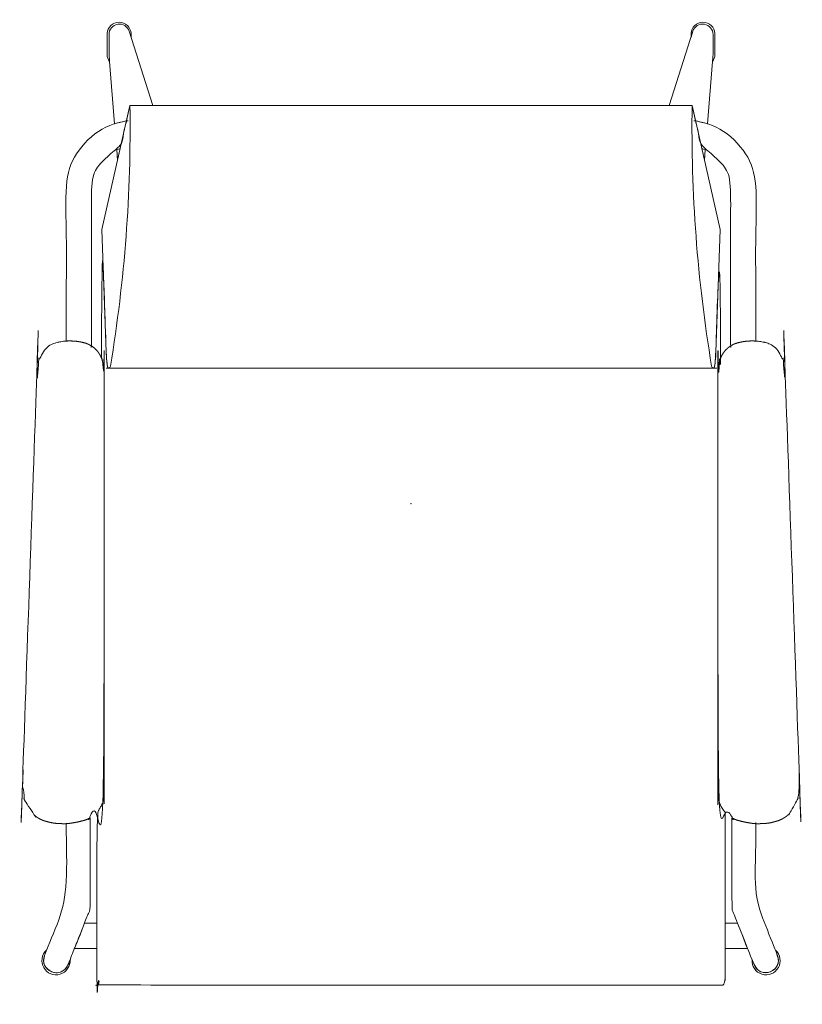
# Model space of a CAD drawing. Header units: metres. Extents: x -0.341 to 0.341, y -0.45 to 0.409.
import ezdxf

# ---------------------------------------------------------------- set-up
doc = ezdxf.new("R2010")
doc.units = ezdxf.units.M
doc.header["$MEASUREMENT"] = 0
doc.layers.add('72_VITRA_INSERT', color=7, linetype='Continuous')
for name, color, linetype, lineweight in [('72_VITRA_PROUVE_D2_CH_ARM_PAD', 7, 'Continuous', 5), ('72_VITRA_PROUVE_D2_CH_BACK_REST', 7, 'Continuous', 5), ('72_VITRA_PROUVE_D2_CH_FRAME', 7, 'Continuous', 5), ('72_VITRA_PROUVE_D2_CH_GLIDES', 7, 'Continuous', 5), ('72_VITRA_PROUVE_D2_CH_SEAT', 7, 'Continuous', 5), ('D2SNAP', 1, 'Continuous', 5)]:
    doc.layers.add(name, color=color, linetype=linetype, lineweight=lineweight)

# ---------------------------------------------------------------- blocks, each defined once
blk = doc.blocks.new('72_VITRA_PROUVE_D2_PROUVE_FAUTEUIL_DE_SALON_ARM')
at = {"layer": '72_VITRA_PROUVE_D2_CH_ARM_PAD'}
for points, weights, knots in [([(-0.30597, -0.27928), (-0.30299, -0.27943), (-0.30002, -0.27929), (-0.30002, -0.27929), (-0.30002, -0.27929), (-0.29953, -0.27926), (-0.29903, -0.27923), (-0.29888, -0.27921), (-0.29853, -0.27916), (-0.29811, -0.2791), (-0.29769, -0.27904), (-0.29725, -0.27897), (-0.29673, -0.27889), (-0.2962, -0.27881), (-0.29535, -0.27868), (-0.29438, -0.27852), (-0.29333, -0.27834), (-0.29201, -0.27809), (-0.29031, -0.27775), (-0.28872, -0.27738), (-0.28738, -0.27706), (-0.28612, -0.27672), (-0.28563, -0.27659), (-0.28563, -0.27659), (-0.28562, -0.27659), (-0.28533, -0.2765), (-0.28465, -0.2763), (-0.28407, -0.27611), (-0.28352, -0.27592), (-0.28292, -0.2757), (-0.28242, -0.2755), (-0.28203, -0.27534), (-0.28173, -0.27521), (-0.28144, -0.27509), (-0.28117, -0.27496), (-0.28092, -0.27485), (-0.28069, -0.27474), (-0.2806, -0.2747), (-0.2806, -0.2747), (-0.28059, -0.2747), (-0.27997, -0.27435), (-0.2769, -0.27239), (-0.27277, -0.26813), (-0.27048, -0.26424), (-0.26929, -0.26149), (-0.26802, -0.25726), (-0.26785, -0.25435), (-0.26781, -0.25363), (-0.26781, -0.25292), (-0.26781, -0.07015), (-0.26781, 0.11262), (-0.26781, 0.11262), (-0.26781, 0.11262), (-0.26781, 0.11288), (-0.26782, 0.11313), (-0.26782, 0.11358), (-0.26783, 0.11403), (-0.26784, 0.11517), (-0.26795, 0.11631), (-0.26803, 0.11714), (-0.26811, 0.11797), (-0.26811, 0.11797), (-0.26811, 0.11797), (-0.26838, 0.12076), (-0.26906, 0.12349), (-0.26915, 0.12386), (-0.26924, 0.12423), (-0.2693, 0.12448), (-0.26937, 0.12472), (-0.26951, 0.12526), (-0.27002, 0.12688), (-0.27141, 0.13006), (-0.27416, 0.1339), (-0.27768, 0.13707), (-0.28173, 0.13938), (-0.28392, 0.14009), (-0.28446, 0.14026), (-0.285, 0.1404), (-0.28589, 0.14064), (-0.28741, 0.14098), (-0.28847, 0.14119), (-0.28971, 0.14142), (-0.29138, 0.14166), (-0.29305, 0.14184), (-0.29473, 0.14197), (-0.29641, 0.14204), (-0.2981, 0.14205), (-0.29978, 0.14201), (-0.30146, 0.1419), (-0.30314, 0.14174), (-0.30481, 0.14152), (-0.30643, 0.14125), (-0.30775, 0.14099), (-0.30828, 0.14087), (-0.30828, 0.14087), (-0.30829, 0.14087), (-0.30885, 0.14075), (-0.31168, 0.13995), (-0.31592, 0.1377), (-0.31869, 0.13532), (-0.32118, 0.13264), (-0.32358, 0.12849), (-0.32429, 0.12624), (-0.32447, 0.12569), (-0.32461, 0.12514), (-0.32469, 0.12484), (-0.32477, 0.12454), (-0.32486, 0.12416), (-0.32496, 0.12378), (-0.32522, 0.12273), (-0.32542, 0.12166), (-0.32561, 0.12066), (-0.3258, 0.11967), (-0.32637, 0.1166), (-0.32651, 0.11349), (-0.32654, 0.11287), (-0.32657, 0.11225), (-0.32657, 0.11225), (-0.32657, 0.11225), (-0.32658, 0.11194), (-0.32659, 0.11163), (-0.3327, -0.06308), (-0.33881, -0.23779), (-0.33884, -0.23919), (-0.33886, -0.24058), (-0.33886, -0.24116), (-0.33886, -0.24173), (-0.33886, -0.24173), (-0.33886, -0.24173), (-0.33886, -0.24209), (-0.33886, -0.24244), (-0.33885, -0.24288), (-0.33885, -0.24333), (-0.33885, -0.24333), (-0.33885, -0.24333), (-0.33884, -0.24457), (-0.33876, -0.24581), (-0.33869, -0.24696), (-0.33862, -0.24811), (-0.33862, -0.24811), (-0.33862, -0.24811), (-0.3384, -0.25166), (-0.33774, -0.25515), (-0.33761, -0.25585), (-0.33747, -0.25654), (-0.33747, -0.25654), (-0.33747, -0.25654), (-0.33741, -0.25689), (-0.33734, -0.25724), (-0.33719, -0.258), (-0.33619, -0.26182), (-0.3331, -0.26749), (-0.32862, -0.27229), (-0.32317, -0.27577), (-0.32016, -0.27679), (-0.31943, -0.27704), (-0.31868, -0.27724), (-0.31868, -0.27724), (-0.31868, -0.27724), (-0.31821, -0.27737), (-0.31773, -0.27749), (-0.3164, -0.27783), (-0.31507, -0.27817), (-0.31193, -0.27897), (-0.3087, -0.27914), (-0.30733, -0.27921), (-0.30597, -0.27928)], [1, 0.99877228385, 1, 1, 1, 0.999965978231, 1, 1, 1, 1, 1, 1, 1, 1, 1, 1, 1, 1, 1, 1, 1, 1, 1, 1, 1, 1, 1, 1, 1, 1, 1, 1, 1, 1, 1, 1, 1, 1, 1, 1, 1, 1, 1, 1, 1, 1, 1, 1, 1, 1, 1, 1, 1, 0.99998584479, 1, 1, 1, 0.999090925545, 1, 1, 1, 1, 1, 0.997225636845, 1, 1, 1, 0.999985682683, 1, 1, 1, 1, 1, 1, 1, 1, 1, 1, 1, 1, 1, 1, 1, 1, 1, 1, 1, 1, 1, 1, 1, 1, 1, 1, 1, 1, 1, 1, 1, 1, 1, 1, 1, 1, 1, 0.999987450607, 1, 1, 1, 0.999546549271, 1, 1, 1, 0.997539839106, 1, 1, 1, 1, 1, 0.999987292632, 1, 1, 1, 1, 1, 1, 1, 1, 1, 0.999990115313, 1, 1, 1, 1, 1, 0.999643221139, 1, 1, 1, 1, 1, 0.99806356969, 1, 1, 1, 1, 1, 0.999990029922, 1, 1, 1, 1, 1, 1, 1, 1, 1, 1, 1, 0.999964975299, 1, 1, 1, 0.995110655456, 1, 1, 1], [0, 0, 0, 1, 1, 2, 2, 3, 3, 4, 5, 6, 7, 8, 9, 10, 11, 12, 13, 14, 15, 16, 17, 18, 18, 19, 19, 20, 21, 22, 23, 24, 25, 26, 27, 28, 29, 30, 31, 31, 32, 32, 33, 34, 35, 36, 37, 38, 38, 39, 39, 40, 40, 41, 41, 42, 42, 43, 43, 44, 44, 45, 45, 46, 46, 47, 47, 48, 48, 49, 49, 50, 51, 52, 53, 54, 55, 55, 56, 56, 57, 58, 59, 60, 61, 62, 63, 64, 65, 66, 67, 68, 69, 70, 71, 71, 72, 72, 73, 74, 75, 76, 77, 78, 78, 79, 79, 80, 80, 81, 81, 82, 82, 83, 83, 84, 84, 85, 85, 86, 86, 87, 87, 88, 88, 89, 89, 90, 90, 91, 91, 92, 92, 93, 93, 94, 94, 95, 95, 96, 96, 97, 97, 98, 98, 99, 99, 100, 100, 101, 101, 102, 103, 104, 105, 106, 106, 107, 107, 108, 108, 109, 109, 110, 110, 111, 111, 112, 112, 112]), ([(0.30008, -0.27929), (0.30305, -0.27943), (0.30603, -0.27928), (0.3074, -0.27921), (0.30876, -0.27914), (0.312, -0.27897), (0.31513, -0.27817), (0.31646, -0.27783), (0.31779, -0.27749), (0.31827, -0.27737), (0.31874, -0.27724), (0.31949, -0.27704), (0.32022, -0.27679), (0.32323, -0.27577), (0.32868, -0.27229), (0.33316, -0.26749), (0.33625, -0.26182), (0.33725, -0.258), (0.3374, -0.25724), (0.3374, -0.25724), (0.3374, -0.25724), (0.33747, -0.25689), (0.33754, -0.25654), (0.33767, -0.25585), (0.3378, -0.25515), (0.33846, -0.25166), (0.33868, -0.24811), (0.33875, -0.24696), (0.33882, -0.24581), (0.3389, -0.24457), (0.33891, -0.24333), (0.33892, -0.24288), (0.33892, -0.24244), (0.33892, -0.24209), (0.33892, -0.24173), (0.33892, -0.24116), (0.33892, -0.24058), (0.3389, -0.23919), (0.33887, -0.23779), (0.33276, -0.06308), (0.32665, 0.11163), (0.32665, 0.11163), (0.32665, 0.11163), (0.32664, 0.11194), (0.32663, 0.11225), (0.3266, 0.11287), (0.32657, 0.11349), (0.32643, 0.1166), (0.32586, 0.11967), (0.32567, 0.12066), (0.32548, 0.12166), (0.32528, 0.12273), (0.32502, 0.12378), (0.32492, 0.12416), (0.32483, 0.12454), (0.32475, 0.12484), (0.32468, 0.12514), (0.32453, 0.12569), (0.32436, 0.12624), (0.32364, 0.12849), (0.32124, 0.13264), (0.31875, 0.13532), (0.31598, 0.1377), (0.31174, 0.13995), (0.30891, 0.14075), (0.30835, 0.14087), (0.30835, 0.14087), (0.30834, 0.14087), (0.30781, 0.14099), (0.30649, 0.14125), (0.30487, 0.14152), (0.3032, 0.14174), (0.30152, 0.1419), (0.29984, 0.14201), (0.29816, 0.14205), (0.29648, 0.14204), (0.29479, 0.14197), (0.29311, 0.14184), (0.29144, 0.14166), (0.28977, 0.14142), (0.28853, 0.14119), (0.28747, 0.14098), (0.28595, 0.14064), (0.28506, 0.1404), (0.28452, 0.14026), (0.28398, 0.14009), (0.2818, 0.13938), (0.27774, 0.13707), (0.27422, 0.1339), (0.27147, 0.13006), (0.27008, 0.12688), (0.26957, 0.12526), (0.26943, 0.12472), (0.26943, 0.12472), (0.26943, 0.12472), (0.26937, 0.12448), (0.2693, 0.12423), (0.26921, 0.12386), (0.26912, 0.12349), (0.26912, 0.12349), (0.26912, 0.12349), (0.26844, 0.12076), (0.26817, 0.11797), (0.26809, 0.11714), (0.26801, 0.11631), (0.26801, 0.11631), (0.26801, 0.11631), (0.2679, 0.11517), (0.26789, 0.11403), (0.26788, 0.11358), (0.26788, 0.11313), (0.26787, 0.11288), (0.26787, 0.11262), (0.26787, -0.07015), (0.26787, -0.25292), (0.26787, -0.25363), (0.26792, -0.25435), (0.26808, -0.25726), (0.26935, -0.26149), (0.27054, -0.26424), (0.27283, -0.26813), (0.27696, -0.27239), (0.28003, -0.27435), (0.28066, -0.2747), (0.28066, -0.2747), (0.28066, -0.2747), (0.28076, -0.27474), (0.28098, -0.27485), (0.28124, -0.27496), (0.28151, -0.27509), (0.28179, -0.27521), (0.28209, -0.27534), (0.28248, -0.2755), (0.28298, -0.2757), (0.28358, -0.27592), (0.28413, -0.27611), (0.28472, -0.2763), (0.28539, -0.2765), (0.28569, -0.27659), (0.28569, -0.27659), (0.2857, -0.27659), (0.28618, -0.27672), (0.28744, -0.27706), (0.28878, -0.27738), (0.29037, -0.27775), (0.29208, -0.27809), (0.29339, -0.27834), (0.29444, -0.27852), (0.29541, -0.27868), (0.29626, -0.27881), (0.2968, -0.27889), (0.29731, -0.27897), (0.29775, -0.27904), (0.29817, -0.2791), (0.2986, -0.27916), (0.29895, -0.27921), (0.29909, -0.27923), (0.29959, -0.27926), (0.30008, -0.27929)], [1, 0.99877228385, 1, 1, 1, 0.995110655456, 1, 1, 1, 0.999964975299, 1, 1, 1, 1, 1, 1, 1, 1, 1, 1, 1, 0.999990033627, 1, 1, 1, 0.99806356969, 1, 1, 1, 0.999643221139, 1, 1, 1, 0.99999011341, 1, 1, 1, 1, 1, 1, 1, 1, 1, 0.999987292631, 1, 1, 1, 0.997539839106, 1, 1, 1, 0.999546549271, 1, 1, 1, 0.999987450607, 1, 1, 1, 1, 1, 1, 1, 1, 1, 1, 1, 1, 1, 1, 1, 1, 1, 1, 1, 1, 1, 1, 1, 1, 1, 1, 1, 1, 1, 1, 1, 1, 1, 1, 1, 1, 1, 1, 1, 0.999985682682, 1, 1, 1, 1, 1, 0.997225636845, 1, 1, 1, 1, 1, 0.999090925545, 1, 1, 1, 0.999985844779, 1, 1, 1, 1, 1, 1, 1, 1, 1, 1, 1, 1, 1, 1, 1, 1, 1, 1, 1, 1, 1, 1, 1, 1, 1, 1, 1, 1, 1, 1, 1, 1, 1, 1, 1, 1, 1, 1, 1, 1, 1, 1, 1, 1, 1, 0.999965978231, 1], [0, 0, 0, 1, 1, 2, 2, 3, 3, 4, 4, 5, 5, 6, 6, 7, 8, 9, 10, 11, 11, 12, 12, 13, 13, 14, 14, 15, 15, 16, 16, 17, 17, 18, 18, 19, 19, 20, 20, 21, 21, 22, 22, 23, 23, 24, 24, 25, 25, 26, 26, 27, 27, 28, 28, 29, 29, 30, 30, 31, 31, 32, 33, 34, 35, 36, 37, 37, 38, 38, 39, 40, 41, 42, 43, 44, 45, 46, 47, 48, 49, 50, 51, 52, 53, 53, 54, 54, 55, 56, 57, 58, 59, 60, 60, 61, 61, 62, 62, 63, 63, 64, 64, 65, 65, 66, 66, 67, 67, 68, 68, 69, 69, 70, 70, 71, 71, 72, 72, 73, 74, 75, 76, 77, 78, 78, 79, 79, 80, 81, 82, 83, 84, 85, 86, 87, 88, 89, 90, 91, 91, 92, 92, 93, 94, 95, 96, 97, 98, 99, 100, 101, 102, 103, 104, 105, 106, 107, 107, 108, 108, 108])]:
    blk.add_rational_spline(points, weights, degree=2, knots=knots, dxfattribs=at)
at = {"layer": 'D2SNAP'}
blk.add_point((0, 0), dxfattribs=at)
blk = doc.blocks.new('72_VITRA_PROUVE_D2_PROUVE_FAUTEUIL_DE_SALON_BACK_REST')
at = {"layer": '72_VITRA_PROUVE_D2_CH_BACK_REST'}
for points in [[(-0.24528, 0.34746), (-0.26978, 0.23924), (-0.26594, 0.1323, 0.020123), (-0.26505, 0.12095, 0.053458), (-0.26462, 0.11909, 0.218811), (-0.26402, 0.11843, 0.115864), (-0.26371, 0.11834), (-0.26365, 0.11834, 0.010596), (-0.26362, 0.11834, 0.155731), (-0.26321, 0.11852), (-0.26321, 0.11852, 0.019496), (-0.2631, 0.11862), (-0.2631, 0.11862, 0.037728), (-0.263, 0.11872, 0.042178), (-0.2628, 0.11898, 0.071022), (-0.26229, 0.12007, 0.045186), (-0.24528, 0.34746)], [(-0.24528, 0.34746, -0.045186), (-0.26229, 0.12007), (-0.26229, 0.12007, -0.071022), (-0.2628, 0.11898, -0.042178), (-0.263, 0.11872), (-0.263, 0.11872, -0.037728), (-0.2631, 0.11862), (-0.2631, 0.11862, -0.019496), (-0.26321, 0.11852, -0.155731), (-0.26362, 0.11834, -0.010596), (-0.26365, 0.11834), (0.26371, 0.11834, -0.010596), (0.26368, 0.11834, -0.155731), (0.26327, 0.11852, -0.019496), (0.26316, 0.11862), (0.26316, 0.11862, -0.037728), (0.26306, 0.11872), (0.26306, 0.11872, -0.042178), (0.26286, 0.11898, -0.071022), (0.26235, 0.12007), (0.26235, 0.12007, -0.045186), (0.24535, 0.34746)], [(0.26984, 0.23924), (0.24535, 0.34746, 0.045186), (0.26235, 0.12007, 0.071022), (0.26286, 0.11898, 0.042178), (0.26306, 0.11872), (0.26306, 0.11872, 0.037728), (0.26316, 0.11862), (0.26316, 0.11862, 0.019496), (0.26327, 0.11852, 0.155731), (0.26368, 0.11834, 0.010596), (0.26371, 0.11834), (0.26377, 0.11834, 0.115864), (0.26408, 0.11843, 0.218811), (0.26468, 0.11909, 0.053458), (0.26511, 0.12095, 0.020123), (0.266, 0.1323)]]:
    blk.add_lwpolyline(points, format="xyb", close=True, dxfattribs=at)
at = {"layer": 'D2SNAP'}
blk.add_point((0, 0), dxfattribs=at)
blk = doc.blocks.new('72_VITRA_PROUVE_D2_PROUVE_FAUTEUIL_DE_SALON_FRAME')
at = {"layer": '72_VITRA_PROUVE_D2_CH_FRAME'}
for points in [[(-0.24832, 0.33406), (-0.24528, 0.34746), (-0.22526, 0.34746), (-0.24594, 0.41236, 0.372219), (-0.25592, 0.41854), (-0.25592, 0.41854, 0.372219), (-0.26349, 0.40957), (-0.26349, 0.40957), (-0.26349, 0.39295), (-0.26296, 0.38593), (-0.25859, 0.3317, -0.043321), (-0.24832, 0.33406)], [(0.24838, 0.33406), (0.24535, 0.34746), (0.22532, 0.34746), (0.24601, 0.41236, -0.372219), (0.25599, 0.41854), (0.25599, 0.41854, -0.372219), (0.26355, 0.40957), (0.26355, 0.40957), (0.26355, 0.39295), (0.26303, 0.38593), (0.25865, 0.3317, 0.043321), (0.24838, 0.33406)], [(-0.25604, 0.29993), (-0.25374, 0.31009, 0.021069), (-0.25676, 0.30879)], [(0.25611, 0.29993), (0.25381, 0.31009, -0.021069), (0.25682, 0.30879)]]:
    blk.add_lwpolyline(points, format="xyb", close=True, dxfattribs=at)
at = {"layer": '72_VITRA_PROUVE_D2_CH_FRAME', "flags": 128}
for points in [[(-0.29368, -0.38833), (-0.27402, -0.38833), (-0.27402, -0.36633), (-0.28486, -0.36633), (-0.29054, -0.3805)], [(0.27408, -0.36633), (0.27408, -0.38833), (0.29375, -0.38833), (0.29061, -0.3805), (0.28492, -0.36633)]]:
    blk.add_lwpolyline(points, close=True, dxfattribs=at)
at = {"layer": '72_VITRA_PROUVE_D2_CH_FRAME'}
for points, weights, knots in [([(-0.30081, 0.14194), (-0.30072, 0.14195), (-0.30062, 0.14196), (-0.29978, 0.14201), (-0.2981, 0.14205), (-0.29641, 0.14204), (-0.29473, 0.14197), (-0.29305, 0.14184), (-0.29138, 0.14166), (-0.28971, 0.14142), (-0.28847, 0.14119), (-0.28741, 0.14098), (-0.28589, 0.14064), (-0.285, 0.1404), (-0.28446, 0.14026), (-0.28392, 0.14009), (-0.28173, 0.13938), (-0.27971, 0.13823), (-0.27925, 0.13797), (-0.27881, 0.13769), (-0.27881, 0.20571), (-0.27881, 0.27374), (-0.2788, 0.30055), (-0.25374, 0.31009), (-0.25103, 0.32207), (-0.24832, 0.33406), (-0.24832, 0.33406), (-0.24832, 0.33406), (-0.30078, 0.32671), (-0.30081, 0.27374), (-0.30081, 0.20784), (-0.30081, 0.14194)], [1, 1, 1, 1, 1, 1, 1, 1, 1, 1, 1, 1, 1, 1, 1, 1, 1, 1, 1, 1, 1, 1, 0.823573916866, 1, 1, 1, 1, 1, 0.754729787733, 1, 1, 1], [0, 0, 0, 1, 1, 2, 3, 4, 5, 6, 7, 8, 9, 10, 11, 11, 12, 12, 13, 13, 14, 14, 15, 15, 16, 16, 17, 17, 18, 18, 19, 19, 20, 20, 20]), ([(0.30087, 0.14194), (0.30078, 0.14195), (0.30068, 0.14196), (0.29984, 0.14201), (0.29816, 0.14205), (0.29648, 0.14204), (0.29479, 0.14197), (0.29311, 0.14184), (0.29144, 0.14166), (0.28977, 0.14142), (0.28853, 0.14119), (0.28747, 0.14098), (0.28595, 0.14064), (0.28506, 0.1404), (0.28452, 0.14026), (0.28398, 0.14009), (0.2818, 0.13938), (0.27977, 0.13823), (0.27932, 0.13797), (0.27887, 0.13769), (0.27887, 0.20571), (0.27887, 0.27374), (0.27886, 0.30055), (0.25381, 0.31009), (0.25109, 0.32207), (0.24838, 0.33406), (0.24838, 0.33406), (0.24838, 0.33406), (0.30084, 0.32671), (0.30087, 0.27374), (0.30087, 0.20784), (0.30087, 0.14194)], [1, 1, 1, 1, 1, 1, 1, 1, 1, 1, 1, 1, 1, 1, 1, 1, 1, 1, 1, 1, 1, 1, 0.823573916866, 1, 1, 1, 1, 1, 0.754729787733, 1, 1, 1], [0, 0, 0, 1, 1, 2, 3, 4, 5, 6, 7, 8, 9, 10, 11, 11, 12, 12, 13, 13, 14, 14, 15, 15, 16, 16, 17, 17, 18, 18, 19, 19, 20, 20, 20]), ([(-0.27989, -0.27428), (-0.28033, -0.27455), (-0.28059, -0.2747), (-0.2806, -0.2747), (-0.2806, -0.2747), (-0.28069, -0.27474), (-0.28092, -0.27485), (-0.28117, -0.27496), (-0.28144, -0.27509), (-0.28173, -0.27521), (-0.28203, -0.27534), (-0.28242, -0.2755), (-0.28292, -0.2757), (-0.28352, -0.27592), (-0.28407, -0.27611), (-0.28465, -0.2763), (-0.28533, -0.2765), (-0.28562, -0.27659), (-0.28563, -0.27659), (-0.28563, -0.27659), (-0.28612, -0.27672), (-0.28738, -0.27706), (-0.28872, -0.27738), (-0.29031, -0.27775), (-0.29201, -0.27809), (-0.29333, -0.27834), (-0.29438, -0.27852), (-0.29535, -0.27868), (-0.2962, -0.27881), (-0.29673, -0.27889), (-0.29725, -0.27897), (-0.29769, -0.27904), (-0.29811, -0.2791), (-0.29853, -0.27916), (-0.29888, -0.27921), (-0.29903, -0.27923), (-0.29953, -0.27926), (-0.30002, -0.27929), (-0.30002, -0.27929), (-0.30002, -0.27929), (-0.30042, -0.27931), (-0.30081, -0.27932), (-0.30081, -0.31305), (-0.30081, -0.34678), (-0.31031, -0.37058), (-0.31981, -0.39438), (-0.32384, -0.40456), (-0.31368, -0.40863), (-0.30351, -0.41271), (-0.29939, -0.40257), (-0.29497, -0.39153), (-0.29054, -0.3805), (-0.28636, -0.37006), (-0.28217, -0.35962), (-0.28015, -0.35445), (-0.27989, -0.34891), (-0.27989, -0.31159), (-0.27989, -0.27428)], [1, 1, 1, 1, 1, 1, 1, 1, 1, 1, 1, 1, 1, 1, 1, 1, 1, 1, 1, 1, 1, 1, 1, 1, 1, 1, 1, 1, 1, 1, 1, 1, 1, 1, 1, 1, 0.99996597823, 1, 1, 1, 0.999978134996, 1, 1, 1, 1, 1, 0.708695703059, 1, 0.708695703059, 1, 1, 1, 1, 1, 0.986650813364, 1, 1, 1], [0, 0, 0, 1, 1, 2, 2, 3, 4, 5, 6, 7, 8, 9, 10, 11, 12, 13, 14, 14, 15, 15, 16, 17, 18, 19, 20, 21, 22, 23, 24, 25, 26, 27, 28, 29, 30, 30, 31, 31, 32, 32, 33, 33, 34, 34, 35, 35, 36, 36, 37, 37, 38, 38, 39, 39, 40, 40, 41, 41, 41]), ([(0.30008, -0.27929), (0.30008, -0.27929), (0.30008, -0.27929), (0.29959, -0.27926), (0.29909, -0.27923), (0.29895, -0.27921), (0.2986, -0.27916), (0.29817, -0.2791), (0.29775, -0.27904), (0.29731, -0.27897), (0.2968, -0.27889), (0.29626, -0.27881), (0.29541, -0.27868), (0.29444, -0.27852), (0.29339, -0.27834), (0.29208, -0.27809), (0.29037, -0.27775), (0.28878, -0.27738), (0.28744, -0.27706), (0.28618, -0.27672), (0.2857, -0.27659), (0.28569, -0.27659), (0.28569, -0.27659), (0.28539, -0.2765), (0.28472, -0.2763), (0.28413, -0.27611), (0.28358, -0.27592), (0.28298, -0.2757), (0.28248, -0.2755), (0.28209, -0.27534), (0.28179, -0.27521), (0.28151, -0.27509), (0.28124, -0.27496), (0.28098, -0.27485), (0.28076, -0.27474), (0.28066, -0.2747), (0.28066, -0.2747), (0.28066, -0.2747), (0.28039, -0.27455), (0.27995, -0.27428), (0.27995, -0.31159), (0.27995, -0.34891), (0.28021, -0.35445), (0.28223, -0.35962), (0.29084, -0.38109), (0.29945, -0.40257), (0.30358, -0.41271), (0.31374, -0.40863), (0.3239, -0.40456), (0.31987, -0.39438), (0.31037, -0.37058), (0.30087, -0.34678), (0.30087, -0.31305), (0.30087, -0.27932), (0.30087, -0.27932), (0.30087, -0.27932), (0.30048, -0.27931), (0.30008, -0.27929)], [1, 1, 1, 0.999965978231, 1, 1, 1, 1, 1, 1, 1, 1, 1, 1, 1, 1, 1, 1, 1, 1, 1, 1, 1, 1, 1, 1, 1, 1, 1, 1, 1, 1, 1, 1, 1, 1, 1, 1, 1, 1, 1, 1, 0.986650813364, 1, 1, 1, 0.708695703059, 1, 0.708695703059, 1, 1, 1, 1, 1, 1, 1, 0.999978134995, 1], [0, 0, 0, 1, 1, 2, 2, 3, 4, 5, 6, 7, 8, 9, 10, 11, 12, 13, 14, 15, 16, 17, 17, 18, 18, 19, 20, 21, 22, 23, 24, 25, 26, 27, 28, 29, 30, 30, 31, 31, 32, 32, 33, 33, 34, 34, 35, 35, 36, 36, 37, 37, 38, 38, 39, 39, 40, 40, 41, 41, 41])]:
    blk.add_rational_spline(points, weights, degree=2, knots=knots, dxfattribs=at)
at = {"layer": 'D2SNAP'}
blk.add_point((0, 0), dxfattribs=at)
blk = doc.blocks.new('72_VITRA_PROUVE_D2_PROUVE_FAUTEUIL_DE_SALON_GLIDES')
at = {"layer": '72_VITRA_PROUVE_D2_CH_GLIDES'}
for points in [[(-0.26296, 0.38593), (-0.26296, 0.38593), (-0.26349, 0.39295), (-0.26349, 0.40957), (-0.26349, 0.40957, -0.372219), (-0.25592, 0.41854), (-0.25592, 0.41854, -0.372219), (-0.24594, 0.41236), (-0.24429, 0.40716), (-0.24429, 0.41034, 0.402579), (-0.2547, 0.42035, 0.402579), (-0.26512, 0.41034), (-0.26512, 0.39214), (-0.26512, 0.39214, 0.169014), (-0.26296, 0.38593)], [(0.26302, 0.38593), (0.26303, 0.38593), (0.26355, 0.39295), (0.26355, 0.40957), (0.26355, 0.40957, 0.372219), (0.25599, 0.41854), (0.25599, 0.41854, 0.372219), (0.24601, 0.41236), (0.24435, 0.40716), (0.24435, 0.41034, -0.402579), (0.25477, 0.42035, -0.402579), (0.26518, 0.41034), (0.26518, 0.39214), (0.26518, 0.39214, -0.169014), (0.26302, 0.38593)], [(-0.29939, -0.40257, -0.412896), (-0.31368, -0.40863, -0.412896), (-0.31981, -0.39438), (-0.31798, -0.38978, 0.352576), (-0.32052, -0.405, 0.352576), (-0.3062, -0.41073, 0.352576), (-0.29754, -0.39796), (-0.29754, -0.39796)], [(0.31804, -0.38978), (0.31987, -0.39438, -0.412896), (0.31374, -0.40863), (0.31374, -0.40863, -0.412896), (0.29945, -0.40257), (0.29945, -0.40257), (0.29761, -0.39796), (0.29761, -0.39796, 0.352576), (0.30626, -0.41073, 0.352576), (0.32058, -0.405, 0.352576), (0.31804, -0.38978)]]:
    blk.add_lwpolyline(points, format="xyb", close=True, dxfattribs=at)
at = {"layer": 'D2SNAP'}
blk.add_point((0, 0), dxfattribs=at)
blk = doc.blocks.new('72_VITRA_PROUVE_D2_PROUVE_FAUTEUIL_DE_SALON_SEAT')
at = {"layer": '72_VITRA_PROUVE_D2_CH_SEAT'}
blk.add_rational_spline([(0.27146, -0.42035), (0.27146, -0.42035), (0.27146, -0.42035), (0.27244, -0.42043), (0.27287, -0.41955), (0.27393, -0.41677), (0.27408, -0.41381), (0.27408, -0.3416), (0.27408, -0.26939), (0.27259, -0.26773), (0.27169, -0.26619), (0.27054, -0.26424), (0.26935, -0.26149), (0.26808, -0.25726), (0.26792, -0.25435), (0.26787, -0.25363), (0.26787, -0.25292), (0.26787, -0.07015), (0.26787, 0.11262), (0.26787, 0.11288), (0.26788, 0.11313), (0.26788, 0.11358), (0.26789, 0.11403), (0.26789, 0.11403), (0.26789, 0.11403), (0.2679, 0.11517), (0.26801, 0.11631), (0.26809, 0.11714), (0.26817, 0.11797), (0.26817, 0.11797), (0.26817, 0.11797), (0.26844, 0.12076), (0.26912, 0.12349), (0.26921, 0.12386), (0.2693, 0.12423), (0.2693, 0.12423), (0.2693, 0.12423), (0.26937, 0.12448), (0.26943, 0.12472), (0.26957, 0.12526), (0.26983, 0.12607), (0.26997, 0.12653), (0.27026, 0.12724), (0.26985, 0.17757), (0.26944, 0.2279), (0.26772, 0.1801), (0.266, 0.1323), (0.266, 0.1323), (0.266, 0.1323), (0.26578, 0.12661), (0.26511, 0.12095), (0.265, 0.12), (0.26468, 0.11909), (0.26468, 0.11909), (0.26468, 0.11909), (0.26453, 0.11862), (0.26408, 0.11843), (0.26408, 0.11843), (0.26408, 0.11843), (0.26394, 0.11835), (0.26377, 0.11834), (0.00003, 0.11834), (-0.26371, 0.11834), (-0.26371, 0.11834), (-0.26371, 0.11834), (-0.26388, 0.11835), (-0.26402, 0.11843), (-0.26447, 0.11862), (-0.26462, 0.11909), (-0.26493, 0.12), (-0.26505, 0.12095), (-0.26572, 0.12661), (-0.26594, 0.1323), (-0.26766, 0.1801), (-0.26937, 0.2279), (-0.26978, 0.17757), (-0.27019, 0.12724), (-0.26991, 0.12653), (-0.26977, 0.12607), (-0.26951, 0.12526), (-0.26937, 0.12472), (-0.26937, 0.12472), (-0.26937, 0.12472), (-0.2693, 0.12448), (-0.26924, 0.12423), (-0.26915, 0.12386), (-0.26906, 0.12349), (-0.26838, 0.12076), (-0.26811, 0.11797), (-0.26803, 0.11714), (-0.26795, 0.11631), (-0.26795, 0.11631), (-0.26795, 0.11631), (-0.26784, 0.11517), (-0.26783, 0.11403), (-0.26782, 0.11358), (-0.26782, 0.11313), (-0.26781, 0.11288), (-0.26781, 0.11262), (-0.26781, -0.07015), (-0.26781, -0.25292), (-0.26781, -0.25363), (-0.26785, -0.25435), (-0.26802, -0.25726), (-0.26929, -0.26149), (-0.27048, -0.26424), (-0.27162, -0.26619), (-0.27253, -0.26773), (-0.27402, -0.26939), (-0.27402, -0.3416), (-0.27402, -0.41381), (-0.27387, -0.41677), (-0.27281, -0.41955), (-0.27281, -0.41955), (-0.27281, -0.41955), (-0.27237, -0.42043), (-0.2714, -0.42035), (0.00003, -0.42035), (0.27146, -0.42035)], [1, 1, 1, 0.827275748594, 1, 0.987860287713, 1, 1, 1, 1, 1, 1, 1, 1, 1, 1, 1, 1, 1, 0.99998584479, 1, 1, 1, 1, 1, 0.999090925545, 1, 1, 1, 1, 1, 0.997225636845, 1, 1, 1, 1, 1, 0.999985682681, 1, 1, 1, 1, 1, 1, 1, 1, 1, 1, 1, 0.99919044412, 1, 0.994300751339, 1, 1, 1, 0.908618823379, 1, 1, 1, 0.973506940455, 1, 1, 1, 1, 1, 0.973506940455, 1, 0.908618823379, 1, 0.994300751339, 1, 0.99919044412, 1, 1, 1, 1, 1, 1, 1, 1, 1, 1, 1, 0.999985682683, 1, 1, 1, 0.997225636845, 1, 1, 1, 1, 1, 0.999090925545, 1, 1, 1, 0.999985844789, 1, 1, 1, 1, 1, 1, 1, 1, 1, 1, 1, 1, 1, 0.987860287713, 1, 1, 1, 0.827275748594, 1, 1, 1], degree=2, knots=[0, 0, 0, 1, 1, 2, 2, 3, 3, 4, 4, 5, 5, 6, 7, 8, 8, 9, 9, 10, 10, 11, 11, 12, 12, 13, 13, 14, 14, 15, 15, 16, 16, 17, 17, 18, 18, 19, 19, 20, 20, 21, 21, 22, 22, 23, 23, 24, 24, 25, 25, 26, 26, 27, 27, 28, 28, 29, 29, 30, 30, 31, 31, 32, 32, 33, 33, 34, 34, 35, 35, 36, 36, 37, 37, 38, 38, 39, 39, 40, 40, 41, 41, 42, 42, 43, 43, 44, 44, 45, 45, 46, 46, 47, 47, 48, 48, 49, 49, 50, 50, 51, 51, 52, 52, 53, 54, 55, 55, 56, 56, 57, 57, 58, 58, 59, 59, 60, 60, 61, 61, 61], dxfattribs=at)
at = {"layer": 'D2SNAP'}
blk.add_point((0, 0), dxfattribs=at)
blk = doc.blocks.new('72vitra_prouve2CB013F5177224AE18D35ADE0C98000CE')
for name in ['72_VITRA_PROUVE_D2_PROUVE_FAUTEUIL_DE_SALON_GLIDES', '72_VITRA_PROUVE_D2_PROUVE_FAUTEUIL_DE_SALON_FRAME', '72_VITRA_PROUVE_D2_PROUVE_FAUTEUIL_DE_SALON_BACK_REST', '72_VITRA_PROUVE_D2_PROUVE_FAUTEUIL_DE_SALON_SEAT', '72_VITRA_PROUVE_D2_PROUVE_FAUTEUIL_DE_SALON_ARM']:
    blk.add_blockref(name, (0, -0.0131))
blk = doc.blocks.new('XCAD03A664F10EEDBA827FCCBE9AF88D7775BB')
at = {"color": 7}
blk.add_blockref('72vitra_prouve2CB013F5177224AE18D35ADE0C98000CE', (0, 0), dxfattribs=at)

msp = doc.modelspace()

# ---------------------------------------------------------------- block references
at = {"layer": '72_VITRA_INSERT'}
msp.add_blockref('XCAD03A664F10EEDBA827FCCBE9AF88D7775BB', (0, 0), dxfattribs=at)

doc.saveas('drawing.dxf')
